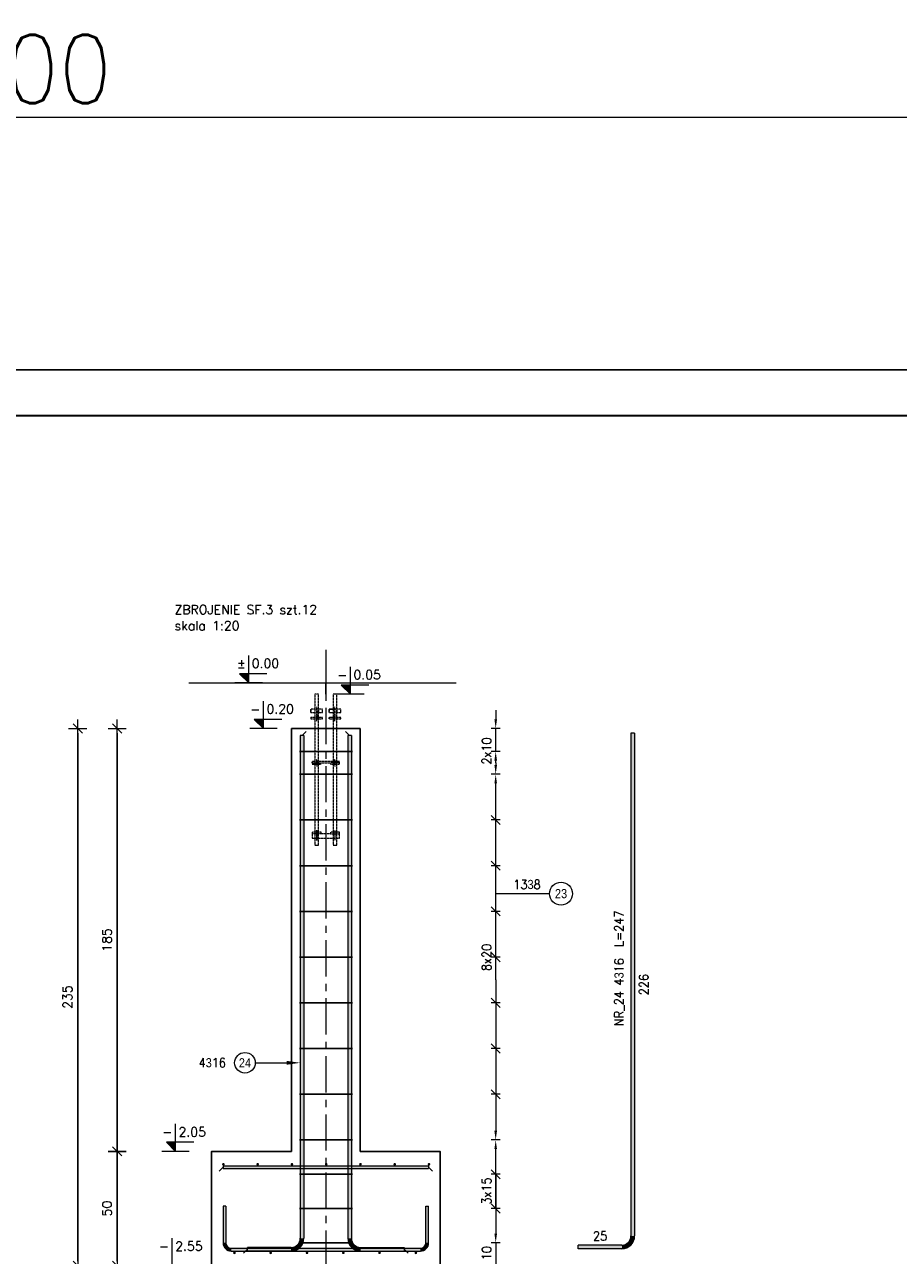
# Model space of a CAD drawing. Extents: x 270429 to 285164, y -113989 to -104075.
# Tile 13 of 14: x 277515 to 281340, y -109462 to -104078. Entities that reach past the tile are written whole.
import ezdxf
from ezdxf.enums import TextEntityAlignment as Align

# ---------------------------------------------------------------- set-up
doc = ezdxf.new("R2010")
doc.units = 0
doc.header["$LTSCALE"] = 5
doc.header["$MEASUREMENT"] = 0
for name, pattern in [('CENTER', [50.8, 31.75, -6.35, 6.35, -6.35]), ('Grid Line', [2.2225, 1.27, -0.3175, 0.3175, -0.3175]), ('HIDDEN', [0.375, 0.25, -0.125]), ('MITTE', [2, 1.25, -0.25, 0.25, -0.25])]:
    doc.linetypes.add(name, pattern=pattern)
doc.layers.add('_FORMATKA', color=8, linetype='Continuous', lineweight=15, plot=False)
for name, color, linetype, lineweight in [('_RAMKA', 7, 'Continuous', 35), ('AutoCAD_Structural_Detailing_deskowanie', 2, 'Continuous', 30), ('AutoCAD_Structural_Detailing_kształt pręta', 7, 'Continuous', 13), ('AutoCAD_Structural_Detailing_opis kształtu pręta', 7, 'Continuous', 13), ('AutoCAD_Structural_Detailing_opis rozkładu', 7, 'Continuous', 13), ('AutoCAD_Structural_Detailing_pręt wyrzucony', 7, 'Continuous', 13), ('AutoCAD_Structural_Detailing_pręty punktowe', 7, 'Continuous', 40), ('AutoCAD_Structural_Detailing_rozkład pręta', 7, 'Continuous', 40), ('AutoCAD_Structural_Detailing_symbole graficzne', 7, 'Continuous', 13), ('PS HATCH', 252, 'Continuous', 9), ('PS_DIM', 4, 'Continuous', 13), ('PS_HATCH', 251, 'Continuous', 9), ('PS_HIDDEN', 2, 'HIDDEN', 13), ('PS_Mid', 5, 'MITTE', 13), ('PS_SOLID', 7, 'Continuous', 20)]:
    doc.layers.add(name, color=color, linetype=linetype, lineweight=lineweight)
doc.styles.add('marta', font='simplex.shx', dxfattribs={"width": 0.8})
doc.styles.add('r-gil', font='GIL_____.TTF', dxfattribs={"width": 0.9})
doc.styles.add('r-simplex', font='simplex.shx', dxfattribs={"width": 0.9})
doc.styles.add('simplex', font='simplex.shx', dxfattribs={"width": 0.9})
doc.styles.add('styl2M', font='simplex.shx')
doc.styles.add('style1', font='simplex.shx')
doc.dimstyles.new('1_10_PRZ', dxfattribs={"dimtxt": 2, "dimasz": 1, "dimexe": 2, "dimexo": 5, "dimgap": 1, "dimtad": 1, "dimdec": 0, "dimlfac": 10, "dimtxsty": 'simplex', "dimblk": 'dimznak', "dimcen": 2, "dimse1": 1, "dimse2": 1, "dimclrt": 3, "dimadec": 1, "dimazin": 0, "dimtfac": 1, "dimtdec": 0, "dimtix": 1, "dimtmove": 2, "dimatfit": 3, "dimldrblk": 'dim-grot', "dimfxl": 1, "dimarcsym": 0})
doc.dimstyles.new('RBCT DIM 20_M', dxfattribs={"dimtxt": 40, "dimasz": 20, "dimexe": 20, "dimexo": 150, "dimgap": 25, "dimtad": 1, "dimdec": 1, "dimlfac": 0.1, "dimzin": 9, "dimdsep": 46, "dimtxsty": 'styl2M', "dimblk": 'dimznak', "dimcen": 40, "dimse1": 1, "dimse2": 1, "dimclrd": 8, "dimclre": 8, "dimclrt": 4, "dimadec": 0, "dimazin": 0, "dimtfac": 1, "dimtdec": 1, "dimtix": 1, "dimtmove": 2, "dimatfit": 3, "dimldrblk": 'dimznak', "dimfxl": 5, "dimfxlon": 1, "dimarcsym": 0})

# ---------------------------------------------------------------- blocks, each defined once
blk = doc.blocks.new('dimznak')
at = {"color": 0}
for points in [[(0, 2), (0, -2)], [(-2, 0), (2, 0)]]:
    blk.add_lwpolyline(points, dxfattribs=at)
at = {"color": 3}
blk.add_lwpolyline([(1, 1), (-1, -1)], dxfattribs=at)
blk = doc.blocks.new('*D39')
at = {"layer": 'Defpoints', "color": 0, "transparency": 16777216}
for p in [(277920.4, -109007.5), (278333.6, -109007.5), (278333.6, -109507.5)]:
    blk.add_point(p, dxfattribs=at)
at = {"layer": 'PS_DIM', "color": 8, "lineweight": -2, "transparency": 16777216}
blk.add_line((277920.4, -109487.5), (277920.4, -109027.5), dxfattribs=at)
at = {"layer": 'PS_DIM', "color": 8, "lineweight": -2, "transparency": 16777216, "xscale": 20, "yscale": 20, "zscale": 20}
for p, rotation in [((277920.4, -109007.5), 90), ((277920.4, -109507.5), 270)]:
    blk.add_blockref('dimznak', p, dxfattribs=dict(at, rotation=rotation))
at = {"layer": 'PS_DIM', "color": 4, "transparency": 16777216, "insert": (277875.4, -109257.5), "char_height": 40, "attachment_point": 5, "rotation": 90, "style": 'styl2M', "bg_fill": 3, "box_fill_scale": 1.25, "bg_fill_color": 256, "bg_fill_true_color": 13158600, "bg_fill_transparency": 0}
blk.add_mtext('50', dxfattribs=at)
blk = doc.blocks.new('*D40')
at = {"layer": 'Defpoints', "color": 0, "transparency": 16777216}
for p in [(277920.4, -107157.5), (278683.6, -107157.5), (278333.6, -109007.5)]:
    blk.add_point(p, dxfattribs=at)
at = {"layer": 'PS_DIM', "color": 8, "lineweight": -2, "transparency": 16777216}
blk.add_line((277920.4, -108987.5), (277920.4, -107177.5), dxfattribs=at)
at = {"layer": 'PS_DIM', "color": 8, "lineweight": -2, "transparency": 16777216, "xscale": 20, "yscale": 20, "zscale": 20}
for p, rotation in [((277920.4, -107157.5), 90), ((277920.4, -109007.5), 270)]:
    blk.add_blockref('dimznak', p, dxfattribs=dict(at, rotation=rotation))
at = {"layer": 'PS_DIM', "color": 4, "transparency": 16777216, "insert": (277875.4, -108082.5), "char_height": 40, "attachment_point": 5, "rotation": 90, "style": 'styl2M', "bg_fill": 3, "box_fill_scale": 1.25, "bg_fill_color": 256, "bg_fill_true_color": 13158600, "bg_fill_transparency": 0}
blk.add_mtext('185', dxfattribs=at)
blk = doc.blocks.new('*D43')
at = {"layer": 'Defpoints', "color": 0, "transparency": 16777216}
for p in [(277748, -107157.5), (278333.6, -107157.5), (278333.6, -109507.5)]:
    blk.add_point(p, dxfattribs=at)
at = {"layer": 'PS HATCH', "color": 8, "lineweight": -2, "transparency": 16777216}
blk.add_line((277748, -109487.5), (277748, -107177.5), dxfattribs=at)
at = {"layer": 'PS HATCH', "color": 8, "lineweight": -2, "transparency": 16777216, "xscale": 20, "yscale": 20, "zscale": 20}
for p, rotation in [((277748, -107157.5), 90), ((277748, -109507.5), 270)]:
    blk.add_blockref('dimznak', p, dxfattribs=dict(at, rotation=rotation))
at = {"layer": 'PS HATCH', "color": 4, "transparency": 16777216, "insert": (277703, -108332.5), "char_height": 40, "attachment_point": 5, "rotation": 90, "style": 'styl2M'}
blk.add_mtext('235', dxfattribs=at)
blk = doc.blocks.new('rtgfrtv')
at = {"layer": 'PS_HIDDEN', "color": 9, "linetype": 'HIDDEN', "extrusion": (0, 1, 0)}
for p, q in [((319029.4, -118624.2, 88.7), (319029, -118624.2, 88.7)), ((319029, -118624.2, 88.7), (319029, -118689.2, 88.7)), ((319030, -118624.2, 88.7), (319029.4, -118624.2, 88.7)), ((319030.9, -118624.2, 88.7), (319030, -118624.2, 88.7)), ((319032.1, -118624.2, 88.7), (319030.9, -118624.2, 88.7)), ((319033.5, -118624.2, 88.7), (319032.1, -118624.2, 88.7)), ((319035, -118624.2, 88.7), (319033.5, -118624.2, 88.7)), ((319036.6, -118624.2, 88.7), (319035, -118624.2, 88.7)), ((319038.2, -118624.2, 88.7), (319036.6, -118624.2, 88.7)), ((319039.8, -118624.2, 88.7), (319038.2, -118624.2, 88.7)), ((319041.2, -118624.2, 88.7), (319039.8, -118624.2, 88.7)), ((319042.5, -118624.2, 88.7), (319041.2, -118624.2, 88.7)), ((319043.6, -118624.2, 88.7), (319042.5, -118624.2, 88.7)), ((319044.4, -118624.2, 88.7), (319043.6, -118624.2, 88.7)), ((319044.8, -118624.2, 88.7), (319044.4, -118624.2, 88.7)), ((319045, -118624.2, 88.7), (319044.8, -118624.2, 88.7)), ((319045, -118689.2, 88.7), (319045, -118624.2, 88.7)), ((319109.4, -118624.2, 88.7), (319109, -118624.2, 88.7)), ((319109, -118624.2, 88.7), (319109, -118689.2, 88.7)), ((319110, -118624.2, 88.7), (319109.4, -118624.2, 88.7)), ((319110.9, -118624.2, 88.7), (319110, -118624.2, 88.7)), ((319112.1, -118624.2, 88.7), (319110.9, -118624.2, 88.7)), ((319113.5, -118624.2, 88.7), (319112.1, -118624.2, 88.7)), ((319115, -118624.2, 88.7), (319113.5, -118624.2, 88.7)), ((319116.6, -118624.2, 88.7), (319115, -118624.2, 88.7)), ((319118.2, -118624.2, 88.7), (319116.6, -118624.2, 88.7)), ((319119.8, -118624.2, 88.7), (319118.2, -118624.2, 88.7)), ((319121.2, -118624.2, 88.7), (319119.8, -118624.2, 88.7)), ((319122.5, -118624.2, 88.7), (319121.2, -118624.2, 88.7)), ((319123.6, -118624.2, 88.7), (319122.5, -118624.2, 88.7)), ((319124.4, -118624.2, 88.7), (319123.6, -118624.2, 88.7)), ((319124.8, -118624.2, 88.7), (319124.4, -118624.2, 88.7)), ((319125, -118624.2, 88.7), (319124.8, -118624.2, 88.7)), ((319125, -118689.2, 88.7), (319125, -118624.2, 88.7)), ((319012, -118704.2, 88.7), (319012, -118689.2, 88.7)), ((319012, -118724.2, 88.7), (319012, -118732.2, 88.7)), ((319062, -118689.2, 88.7), (319027, -118689.2, 88.7)), ((319028.6, -118689.2, 88.7), (319028.6, -118704.2, 88.7)), ((319028.6, -118724.2, 88.7), (319028.6, -118732.2, 88.7)), ((319029, -118689.2, 88.7), (319029, -118704.2, 88.7)), ((319029, -118704.2, 88.7), (319029, -118724.2, 88.7)), ((319029, -118724.2, 88.7), (319029, -118732.2, 88.7)), ((319045, -118704.2, 88.7), (319045, -118689.2, 88.7)), ((319045, -118724.2, 88.7), (319045, -118704.2, 88.7)), ((319045, -118732.2, 88.7), (319045, -118724.2, 88.7)), ((319046, -118704.2, 88.7), (319046, -118689.2, 88.7)), ((319046, -118732.2, 88.7), (319046, -118724.2, 88.7)), ((319062, -118704.2, 88.7), (319062, -118689.2, 88.7)), ((319092, -118704.2, 88.7), (319092, -118689.2, 88.7)), ((319092, -118689.2, 88.7), (319118.6, -118689.2, 88.7)), ((319127, -118689.2, 88.7), (319092, -118689.2, 88.7)), ((319092, -118689.2, 88.7), (319092, -118704.2, 88.7)), ((319092, -118689.2, 88.7), (319092, -118704.2, 88.7)), ((319108.6, -118689.2, 88.7), (319092, -118689.2, 88.7)), ((319092, -118732.2, 88.7), (319092, -118724.2, 88.7)), ((319108.6, -118689.2, 88.7), (319108.6, -118704.2, 88.7)), ((319108.6, -118724.2, 88.7), (319108.6, -118732.2, 88.7)), ((319109, -118689.2, 88.7), (319109, -118704.2, 88.7)), ((319109, -118704.2, 88.7), (319109, -118724.2, 88.7)), ((319109, -118724.2, 88.7), (319109, -118732.2, 88.7)), ((319123.9, -118689.2, 88.7), (319118.6, -118689.2, 88.7)), ((319126, -118689.2, 88.7), (319123.9, -118689.2, 88.7)), ((319125, -118704.2, 88.7), (319125, -118689.2, 88.7)), ((319125, -118724.2, 88.7), (319125, -118704.2, 88.7)), ((319125, -118732.2, 88.7), (319125, -118724.2, 88.7)), ((319126, -118704.2, 88.7), (319126, -118689.2, 88.7)), ((319126, -118689.2, 88.7), (319127, -118689.2, 88.7)), ((319126, -118732.2, 88.7), (319126, -118724.2, 88.7)), ((319017, -118924.2, 88.7), (319017, -118918.2, 88.7)), ((319028.5, -118924.2, 88.7), (319028.5, -118930.2, 88.7)), ((319029, -118918.2, 88.7), (319029, -118924.2, 88.7)), ((319029, -118918.2, 88.7), (319029, -118924.2, 88.7)), ((319029, -118924.2, 88.7), (319029, -118930.2, 88.7)), ((319045, -118924.2, 88.7), (319045, -118918.2, 88.7)), ((319045, -118930.2, 88.7), (319045, -118924.2, 88.7)), ((319045, -118930.2, 88.7), (319045, -118924.2, 88.7)), ((319045.5, -118924.2, 88.7), (319045.5, -118918.2, 88.7)), ((319108.5, -118924.2, 88.7), (319108.5, -118930.2, 88.7)), ((319109, -118918.2, 88.7), (319109, -118924.2, 88.7)), ((319109, -118918.2, 88.7), (319109, -118924.2, 88.7)), ((319109, -118924.2, 88.7), (319109, -118930.2, 88.7)), ((319125, -118924.2, 88.7), (319125, -118918.2, 88.7)), ((319125, -118930.2, 88.7), (319125, -118924.2, 88.7)), ((319125, -118930.2, 88.7), (319125, -118924.2, 88.7)), ((319125.5, -118924.2, 88.7), (319125.5, -118918.2, 88.7)), ((319028.5, -119228.2, 88.7), (319028.5, -119234.2, 88.7)), ((319028.5, -119234.2, 88.7), (319028.5, -119254.2, 88.7)), ((319029, -119228.2, 88.7), (319029, -119234.2, 88.7)), ((319029, -119228.2, 88.7), (319029, -119234.2, 88.7)), ((319029, -119234.2, 88.7), (319029, -119254.2, 88.7)), ((319029, -119234.2, 88.7), (319029, -119254.2, 88.7)), ((319045, -119234.2, 88.7), (319045, -119228.2, 88.7)), ((319045, -119234.2, 88.7), (319045, -119228.2, 88.7)), ((319045, -119254.2, 88.7), (319045, -119234.2, 88.7)), ((319045, -119254.2, 88.7), (319045, -119234.2, 88.7)), ((319045.5, -119234.2, 88.7), (319045.5, -119228.2, 88.7)), ((319045.5, -119254.2, 88.7), (319045.5, -119234.2, 88.7)), ((319108.5, -119228.2, 88.7), (319108.5, -119234.2, 88.7)), ((319108.5, -119234.2, 88.7), (319108.5, -119254.2, 88.7)), ((319109, -119228.2, 88.7), (319109, -119234.2, 88.7)), ((319109, -119234.2, 88.7), (319109, -119254.2, 88.7)), ((319125, -119234.2, 88.7), (319125, -119228.2, 88.7)), ((319125, -119234.2, 88.7), (319125, -119228.2, 88.7)), ((319125, -119254.2, 88.7), (319125, -119234.2, 88.7)), ((319125, -119254.2, 88.7), (319125, -119234.2, 88.7))]:
    blk.add_line(p, q, dxfattribs=at)
at = {"layer": 'PS_Mid', "color": 9, "linetype": 'HIDDEN', "extrusion": (0, 1, 0)}
for p, q in [((319037, -118714.2, 88.7), (319037, -118679.2, 88.7)), ((319037, -118714.2, 88.7), (319037, -118679.2, 88.7)), ((319037, -118694.2, 88.7), (319037, -118734.2, 88.7)), ((319037, -118694.2, 88.7), (319037, -118734.2, 88.7)), ((319037, -118742.2, 88.7), (319037, -118714.2, 88.7)), ((319037, -118742.2, 88.7), (319037, -118714.2, 88.7)), ((319117, -118714.2, 88.7), (319117, -118679.2, 88.7)), ((319117, -118714.2, 88.7), (319117, -118679.2, 88.7)), ((319117, -118694.2, 88.7), (319117, -118734.2, 88.7)), ((319117, -118694.2, 88.7), (319117, -118734.2, 88.7)), ((319117, -118742.2, 88.7), (319117, -118714.2, 88.7)), ((319117, -118742.2, 88.7), (319117, -118714.2, 88.7)), ((319037, -118934.2, 88.7), (319037, -118908.2, 88.7)), ((319037, -118934.2, 88.7), (319037, -118908.2, 88.7)), ((319037, -118914.2, 88.7), (319037, -118940.2, 88.7)), ((319037, -118914.2, 88.7), (319037, -118940.2, 88.7)), ((319117, -118934.2, 88.7), (319117, -118908.2, 88.7)), ((319117, -118934.2, 88.7), (319117, -118908.2, 88.7)), ((319117, -118914.2, 88.7), (319117, -118940.2, 88.7)), ((319117, -118914.2, 88.7), (319117, -118940.2, 88.7)), ((319037, -119218.2, 88.7), (319037, -119244.2, 88.7)), ((319037, -119244.2, 88.7), (319037, -119218.2, 88.7)), ((319037, -119224.2, 88.7), (319037, -119264.2, 88.7)), ((319037, -119264.2, 88.7), (319037, -119224.2, 88.7)), ((319117, -119218.2, 88.7), (319117, -119244.2, 88.7)), ((319117, -119218.2, 88.7), (319117, -119244.2, 88.7)), ((319117, -119224.2, 88.7), (319117, -119264.2, 88.7)), ((319117, -119224.2, 88.7), (319117, -119264.2, 88.7))]:
    blk.add_line(p, q, dxfattribs=at)
at = {"layer": 'PS_SOLID', "color": 9, "linetype": 'HIDDEN', "extrusion": (0, 1, 0)}
for p, q in [((319027, -118689.2, 88.7), (319012, -118689.2, 88.7)), ((319012, -118689.2, 88.7), (319012, -118704.2, 88.7)), ((319012, -118724.2, 88.7), (319012, -118732.2, 88.7)), ((319062, -118732.2, 88.7), (319062, -118724.2, 88.7)), ((319092, -118724.2, 88.7), (319092, -118732.2, 88.7)), ((319142, -118689.2, 88.7), (319127, -118689.2, 88.7)), ((319142, -118704.2, 88.7), (319142, -118689.2, 88.7)), ((319142, -118732.2, 88.7), (319142, -118724.2, 88.7)), ((319012, -118732.2, 88.7), (319062, -118732.2, 88.7)), ((319029, -118732.2, 88.7), (319029, -118918.2, 88.7)), ((319045, -118918.2, 88.7), (319045, -118732.2, 88.7)), ((319092, -118732.2, 88.7), (319142, -118732.2, 88.7)), ((319109, -118732.2, 88.7), (319109, -118918.2, 88.7)), ((319125, -118918.2, 88.7), (319125, -118732.2, 88.7)), ((319137, -118918.2, 88.7), (319017, -118918.2, 88.7)), ((319017, -118918.2, 88.7), (319017, -118924.2, 88.7)), ((319017, -118924.2, 88.7), (319017, -118930.2, 88.7)), ((319017, -118924.2, 88.7), (319057, -118924.2, 88.7)), ((319017, -118930.2, 88.7), (319057, -118930.2, 88.7)), ((319029, -118930.2, 88.7), (319029, -119228.2, 88.7)), ((319045, -119228.2, 88.7), (319045, -118930.2, 88.7)), ((319057, -118930.2, 88.7), (319057, -118924.2, 88.7)), ((319057, -118924.2, 88.7), (319097, -118924.2, 88.7)), ((319097, -118924.2, 88.7), (319097, -118930.2, 88.7)), ((319137, -118924.2, 88.7), (319097, -118924.2, 88.7)), ((319097, -118930.2, 88.7), (319137, -118930.2, 88.7)), ((319109, -118930.2, 88.7), (319109, -119228.2, 88.7)), ((319125, -119228.2, 88.7), (319125, -118930.2, 88.7)), ((319137, -118924.2, 88.7), (319137, -118918.2, 88.7)), ((319137, -118930.2, 88.7), (319137, -118924.2, 88.7)), ((319057, -119228.2, 88.7), (319017, -119228.2, 88.7)), ((319017, -119228.2, 88.7), (319017, -119234.2, 88.7)), ((319017, -119234.2, 88.7), (319017, -119254.2, 88.7)), ((319057, -119234.2, 88.7), (319017, -119234.2, 88.7)), ((319017, -119254.2, 88.7), (319137, -119254.2, 88.7)), ((319029, -119254.2, 88.7), (319029, -119284.2, 88.7)), ((319045, -119284.2, 88.7), (319045, -119254.2, 88.7)), ((319057, -119234.2, 88.7), (319057, -119228.2, 88.7)), ((319097, -119234.2, 88.7), (319057, -119234.2, 88.7)), ((319137, -119228.2, 88.7), (319097, -119228.2, 88.7)), ((319097, -119228.2, 88.7), (319097, -119234.2, 88.7)), ((319097, -119234.2, 88.7), (319137, -119234.2, 88.7)), ((319109, -119254.2, 88.7), (319109, -119284.2, 88.7)), ((319125, -119284.2, 88.7), (319125, -119254.2, 88.7)), ((319137, -119234.2, 88.7), (319137, -119228.2, 88.7)), ((319137, -119254.2, 88.7), (319137, -119234.2, 88.7)), ((319029, -119284.2, 88.7), (319029.4, -119284.2, 88.7)), ((319029.4, -119284.2, 88.7), (319030, -119284.2, 88.7)), ((319030, -119284.2, 88.7), (319030.9, -119284.2, 88.7)), ((319030.9, -119284.2, 88.7), (319032.1, -119284.2, 88.7)), ((319032.1, -119284.2, 88.7), (319033.5, -119284.2, 88.7)), ((319033.5, -119284.2, 88.7), (319035, -119284.2, 88.7)), ((319035, -119284.2, 88.7), (319036.6, -119284.2, 88.7)), ((319036.6, -119284.2, 88.7), (319038.2, -119284.2, 88.7)), ((319038.2, -119284.2, 88.7), (319039.8, -119284.2, 88.7)), ((319039.8, -119284.2, 88.7), (319041.2, -119284.2, 88.7)), ((319041.2, -119284.2, 88.7), (319042.5, -119284.2, 88.7)), ((319042.5, -119284.2, 88.7), (319043.6, -119284.2, 88.7)), ((319043.6, -119284.2, 88.7), (319044.4, -119284.2, 88.7)), ((319044.4, -119284.2, 88.7), (319044.8, -119284.2, 88.7)), ((319044.8, -119284.2, 88.7), (319045, -119284.2, 88.7)), ((319109, -119284.2, 88.7), (319109.4, -119284.2, 88.7)), ((319109.4, -119284.2, 88.7), (319110, -119284.2, 88.7)), ((319110, -119284.2, 88.7), (319110.9, -119284.2, 88.7)), ((319110.9, -119284.2, 88.7), (319112.1, -119284.2, 88.7)), ((319112.1, -119284.2, 88.7), (319113.5, -119284.2, 88.7)), ((319113.5, -119284.2, 88.7), (319115, -119284.2, 88.7)), ((319115, -119284.2, 88.7), (319116.6, -119284.2, 88.7)), ((319116.6, -119284.2, 88.7), (319118.2, -119284.2, 88.7)), ((319118.2, -119284.2, 88.7), (319119.8, -119284.2, 88.7)), ((319119.8, -119284.2, 88.7), (319121.2, -119284.2, 88.7)), ((319121.2, -119284.2, 88.7), (319122.5, -119284.2, 88.7)), ((319122.5, -119284.2, 88.7), (319123.6, -119284.2, 88.7)), ((319123.6, -119284.2, 88.7), (319124.4, -119284.2, 88.7)), ((319124.4, -119284.2, 88.7), (319124.8, -119284.2, 88.7)), ((319124.8, -119284.2, 88.7), (319125, -119284.2, 88.7))]:
    blk.add_line(p, q, dxfattribs=at)
at = {"layer": 'PS_SOLID', "color": 9, "linetype": 'HIDDEN'}
for p, q in [((319012, -118704.2, 88.7), (319062, -118704.2, 88.7)), ((319012, -118724.2, 88.7), (319062, -118724.2, 88.7)), ((319092, -118704.2, 88.7), (319142, -118704.2, 88.7)), ((319092, -118724.2, 88.7), (319142, -118724.2, 88.7))]:
    blk.add_line(p, q, dxfattribs=at)
blk = doc.blocks.new('*D25')
at = {"color": 252, "lineweight": -2, "transparency": 16777216}
blk.add_line((-697, 475.33), (-3, 475.33), dxfattribs=at)
at = {"layer": 'Defpoints', "color": 0, "transparency": 16777216}
for p in [(0, 475.33), (-700, 420), (0, 420)]:
    blk.add_point(p, dxfattribs=at)
at = {"color": 252, "lineweight": -2, "transparency": 16777216, "xscale": 3, "yscale": 3, "zscale": 3, "rotation": 180}
blk.add_blockref('dimznak', (-700, 475.33), dxfattribs=at)
at = {"color": 252, "lineweight": -2, "transparency": 16777216, "xscale": 3, "yscale": 3, "zscale": 3}
blk.add_blockref('dimznak', (0, 475.33), dxfattribs=at)
at = {"color": 252, "transparency": 16777216, "insert": (-350, 485.83), "char_height": 15, "attachment_point": 5, "style": 'simplex'}
blk.add_mtext('700', dxfattribs=at)
blk = doc.blocks.new('dim-grot')
blk.add_hatch(color=256).paths.add_polyline_path([(0, 0), (-2, 0.5), (-2, -0.5)])
blk.add_lwpolyline([(0, 0), (-2, 0.5), (-2, -0.5), (0, 0)])
blk = doc.blocks.new('*U19')
at = {"layer": '_FORMATKA', "lineweight": -3}
blk.add_lwpolyline([(-700, 0), (0, 0), (0, 420), (-700, 420)], close=True, dxfattribs=at)
at = {"layer": '_RAMKA', "lineweight": -3, "const_width": 0.5}
blk.add_lwpolyline([(-670, 10), (-10, 10), (-10, 410), (-670, 410)], close=True, dxfattribs=at)
dim = blk.add_linear_dim(base=(0, 475.33), p1=(-700, 420), p2=(0, 420), dimstyle='1_10_PRZ', override={"dimscale": 3, "dimtxt": 5, "dimlfac": 1, "dimclrd": 252, "dimclrt": 252})
dim.commit()
dim.dimension.update_dxf_attribs({"geometry": '*D25', "text_midpoint": (-350, 485.83)})

msp = doc.modelspace()

# ---------------------------------------------------------------- hatches: boundary and pattern name
at = {"layer": 'AutoCAD_Structural_Detailing_kształt pręta'}
for points in [[(278721.64, -107187.53), (278737.64, -107187.53), (278737.64, -109387.53), (278721.64, -109387.53)], [(278929.64, -107187.53), (278945.64, -107187.53), (278945.64, -109387.53), (278929.64, -109387.53)], [(278383.64, -109247.44), (278395.64, -109247.44), (278395.64, -109407.44), (278383.64, -109407.44)], [(279283.64, -109407.44), (279271.64, -109407.44), (279271.64, -109247.44), (279283.64, -109247.44)], [(278419.64, -109443.44), (278419.64, -109431.44), (279247.64, -109431.44), (279247.64, -109443.44)], [(278681.64, -109427.53), (278681.64, -109443.53), (278491.08, -109443.53), (278491.08, -109427.53)], [(278985.64, -109443.53), (278985.64, -109427.53), (279176.19, -109427.53), (279176.19, -109443.53)]]:
    msp.add_hatch(color=161, dxfattribs=at).paths.add_polyline_path(points, flags=0)
h = msp.add_hatch(color=161, dxfattribs=at)
edge = h.paths.add_edge_path(flags=0)
edge.add_line((278383.64, -109407.44), (278395.64, -109407.44))
edge.add_arc((278419.64, -109407.44), 24, 180, 270)
edge.add_line((278419.64, -109431.44), (278419.64, -109443.44))
edge.add_arc((278419.64, -109407.44), 36, 540, 630, ccw=False)
h = msp.add_hatch(color=161, dxfattribs=at)
edge = h.paths.add_edge_path(flags=0)
edge.add_line((278681.64, -109443.53), (278681.64, -109427.53))
edge.add_arc((278681.64, -109387.53), 40, -90, 0)
edge.add_line((278721.64, -109387.53), (278737.64, -109387.53))
edge.add_arc((278681.64, -109387.53), 56, 270, 360, ccw=False)
h = msp.add_hatch(color=161, dxfattribs=at)
edge = h.paths.add_edge_path(flags=0)
edge.add_line((278929.64, -109387.53), (278945.64, -109387.53))
edge.add_arc((278985.64, -109387.53), 40, -180, -90)
edge.add_line((278985.64, -109427.53), (278985.64, -109443.53))
edge.add_arc((278985.64, -109387.53), 56, 180, 270, ccw=False)
h = msp.add_hatch(color=161, dxfattribs=at)
edge = h.paths.add_edge_path(flags=0)
edge.add_line((279247.64, -109443.44), (279247.64, -109431.44))
edge.add_arc((279247.64, -109407.44), 24, -90, 0)
edge.add_line((279271.64, -109407.44), (279283.64, -109407.44))
edge.add_arc((279247.64, -109407.44), 36, 270, 360, ccw=False)
at = {"layer": 'AutoCAD_Structural_Detailing_opis rozkładu'}
for points in [[(279577.05, -107157.53), (279582.75, -107117.53), (279571.35, -107117.53)], [(279577.05, -107257.53), (279571.35, -107297.53), (279582.75, -107297.53)], [(279577.05, -107357.53), (279582.75, -107317.53), (279571.35, -107317.53)], [(279577.05, -107357.53), (279571.35, -107397.53), (279582.75, -107397.53)], [(279577.05, -108957.53), (279582.75, -108917.53), (279571.35, -108917.53)], [(279577.05, -108957.53), (279571.35, -108997.53), (279582.75, -108997.53)], [(279577.05, -109407.53), (279582.75, -109367.53), (279571.35, -109367.53)]]:
    msp.add_hatch(color=8, dxfattribs=at).paths.add_polyline_path(points, flags=0)
at = {"layer": 'AutoCAD_Structural_Detailing_pręt wyrzucony'}
for points in [[(280169.16, -107177.53), (280185.16, -107177.53), (280185.16, -109377.53), (280169.16, -109377.53)], [(280129.16, -109417.53), (280129.16, -109433.53), (279938.6, -109433.53), (279938.6, -109417.53)]]:
    msp.add_hatch(color=6, dxfattribs=at).paths.add_polyline_path(points, flags=0)
h = msp.add_hatch(color=6, dxfattribs=at)
edge = h.paths.add_edge_path(flags=0)
edge.add_line((280129.16, -109433.53), (280129.16, -109417.53))
edge.add_arc((280129.16, -109377.53), 40, -90, 0)
edge.add_line((280169.16, -109377.53), (280185.16, -109377.53))
edge.add_arc((280129.16, -109377.53), 56, 270, 360, ccw=False)
at = {"layer": 'AutoCAD_Structural_Detailing_pręty punktowe'}
h = msp.add_hatch(color=1, dxfattribs=at)
edge = h.paths.add_edge_path(flags=0)
edge.add_arc((278835.23, -109063.7), 6, 0, 360)
h = msp.add_hatch(color=1, dxfattribs=at)
edge = h.paths.add_edge_path(flags=0)
edge.add_arc((278985.23, -109063.7), 6, 0, 360)
h = msp.add_hatch(color=1, dxfattribs=at)
edge = h.paths.add_edge_path(flags=0)
edge.add_arc((279135.23, -109063.7), 6, 0, 360)
h = msp.add_hatch(color=1, dxfattribs=at)
edge = h.paths.add_edge_path(flags=0)
edge.add_arc((279285.23, -109063.7), 6, 0, 360)
h = msp.add_hatch(color=1, dxfattribs=at)
edge = h.paths.add_edge_path(flags=0)
edge.add_arc((278433.54, -109451.4), 6, 0, 360)
h = msp.add_hatch(color=1, dxfattribs=at)
edge = h.paths.add_edge_path(flags=0)
edge.add_arc((278592.37, -109451.38), 6, 0, 360)
h = msp.add_hatch(color=1, dxfattribs=at)
edge = h.paths.add_edge_path(flags=0)
edge.add_arc((278751.19, -109451.35), 6, 0, 360)
h = msp.add_hatch(color=1, dxfattribs=at)
edge = h.paths.add_edge_path(flags=0)
edge.add_arc((278910.01, -109451.32), 6, 0, 360)
h = msp.add_hatch(color=1, dxfattribs=at)
edge = h.paths.add_edge_path(flags=0)
edge.add_arc((279068.84, -109451.29), 6, 0, 360)
h = msp.add_hatch(color=1, dxfattribs=at)
edge = h.paths.add_edge_path(flags=0)
edge.add_arc((279227.66, -109451.26), 6, 0, 360)
at = {"layer": 'AutoCAD_Structural_Detailing_symbole graficzne'}
for points in [[(278456, -106917.53), (278496, -106957.53), (278496, -106917.53)], [(278901.21, -106967.53), (278941.21, -107007.53), (278941.21, -106967.53)]]:
    msp.add_hatch(color=1, dxfattribs=at).paths.add_polyline_path(points, flags=0)

# ---------------------------------------------------------------- linework, layer by layer
msp.add_line((278833.64, -107007.53), (278833.64, -106957.53))
at = {"layer": 'AutoCAD_Structural_Detailing_deskowanie'}
for p, q in [((278683.64, -109007.53), (278683.64, -107157.53)), ((278683.64, -107157.53), (278983.64, -107157.53)), ((278983.64, -107157.53), (278983.64, -109007.53))]:
    msp.add_line(p, q, dxfattribs=at)
msp.add_lwpolyline([(278683.64, -109007.53), (278333.64, -109007.53), (278333.64, -109507.53), (279333.64, -109507.53), (279333.64, -109007.53), (278983.64, -109007.53)], dxfattribs=at)
at = {"layer": 'AutoCAD_Structural_Detailing_kształt pręta', "color": 161}
for p, q in [((278721.64, -107187.53), (278721.64, -109387.53)), ((278737.64, -107187.53), (278721.64, -107187.53)), ((278737.64, -107187.53), (278737.64, -109387.53)), ((278929.64, -107187.53), (278929.64, -109387.53)), ((278945.64, -107187.53), (278929.64, -107187.53)), ((278945.64, -107187.53), (278945.64, -109387.53)), ((278383.64, -109082.53), (279283.64, -109082.53)), ((279283.64, -109070.53), (279283.64, -109082.53)), ((278383.64, -109247.44), (278383.64, -109407.44)), ((278395.64, -109247.44), (278383.64, -109247.44)), ((278395.64, -109247.44), (278395.64, -109407.44)), ((279271.64, -109407.44), (279271.64, -109247.44)), ((279271.64, -109247.44), (279283.64, -109247.44)), ((279283.64, -109407.44), (279283.64, -109247.44)), ((278419.64, -109431.44), (279247.64, -109431.44)), ((278419.64, -109443.44), (279247.64, -109443.44)), ((278681.64, -109427.53), (278491.08, -109427.53)), ((278491.08, -109443.53), (278491.08, -109427.53)), ((278681.64, -109443.53), (278491.08, -109443.53)), ((278985.64, -109427.53), (279176.19, -109427.53)), ((278985.64, -109443.53), (279176.19, -109443.53)), ((279176.19, -109427.53), (279176.19, -109443.53))]:
    msp.add_line(p, q, dxfattribs=at)
at = {"layer": 'AutoCAD_Structural_Detailing_kształt pręta', "color": 1, "lineweight": 0}
for p, q in [((278729.64, -107187.53), (278747.14, -107170.03)), ((278937.64, -107187.53), (278920.14, -107170.03)), ((278383.64, -109076.53), (278366.14, -109094.03)), ((279283.64, -109076.53), (279301.14, -109094.03)), ((278491.08, -109435.53), (278473.58, -109453.03)), ((279176.19, -109435.53), (279193.69, -109453.03))]:
    msp.add_line(p, q, dxfattribs=at)
at = {"layer": 'AutoCAD_Structural_Detailing_kształt pręta', "color": 161}
for centre, radius, start, end in [((278419.64, -109407.44), 36, 180, 270), ((278419.64, -109407.44), 24, 180, 270), ((278681.64, -109387.53), 40, 270, 360), ((278681.64, -109387.53), 56, 270, 360), ((278985.64, -109387.53), 56, 180, 270), ((278985.64, -109387.53), 40, 180, 270), ((279247.64, -109407.44), 24, 270, 0), ((279247.64, -109407.44), 36, 270, 360)]:
    msp.add_arc(centre, radius, start, end, dxfattribs=at)
at = {"layer": 'AutoCAD_Structural_Detailing_opis rozkładu', "color": 8}
for p, q in [((279577.05, -107077.53), (279577.05, -107117.53)), ((279597.05, -107157.53), (279557.05, -107157.53)), ((279577.05, -107257.53), (279577.05, -107157.53)), ((279597.05, -107257.53), (279557.05, -107257.53)), ((279577.05, -107307.53), (279577.05, -107297.53)), ((279577.05, -107307.53), (279577.05, -107317.53)), ((279597.05, -107357.53), (279557.05, -107357.53)), ((279597.05, -107357.53), (279557.05, -107357.53)), ((279577.05, -107557.53), (279577.05, -107397.53)), ((279597.05, -107557.53), (279557.05, -107557.53)), ((279577.05, -107757.53), (279577.05, -107557.53)), ((279597.05, -107757.53), (279557.05, -107757.53)), ((279577.05, -107957.53), (279577.05, -107757.53)), ((279812.99, -107880.06), (279577.05, -107880.06)), ((279597.05, -107957.53), (279557.05, -107957.53)), ((279577.05, -108157.53), (279577.05, -107957.53)), ((279597.05, -108157.53), (279557.05, -108157.53)), ((279577.05, -108257.53), (279577.05, -108157.53)), ((279577.05, -108257.53), (279577.05, -108357.53)), ((279597.05, -108357.53), (279557.05, -108357.53)), ((279577.05, -108357.53), (279577.05, -108557.53)), ((279597.05, -108557.53), (279557.05, -108557.53)), ((279577.05, -108557.53), (279577.05, -108757.53)), ((279597.05, -108757.53), (279557.05, -108757.53)), ((279577.05, -108757.53), (279577.05, -108917.53)), ((279597.05, -108957.53), (279557.05, -108957.53)), ((279597.05, -108957.53), (279557.05, -108957.53)), ((279577.05, -109107.53), (279577.05, -108997.53)), ((279597.05, -109107.53), (279557.05, -109107.53)), ((279577.05, -109257.53), (279577.05, -109107.53)), ((279577.05, -109107.53), (279577.05, -109257.53)), ((279597.05, -109257.53), (279557.05, -109257.53)), ((279577.05, -109257.53), (279577.05, -109367.53)), ((279597.05, -109407.53), (279557.05, -109407.53)), ((279577.05, -109407.53), (279577.05, -109507.53))]:
    msp.add_line(p, q, dxfattribs=at)
at = {"layer": 'AutoCAD_Structural_Detailing_opis rozkładu', "color": 8, "lineweight": -2}
for p, q in [((279597.05, -107577.53), (279557.05, -107537.53)), ((279597.05, -107777.53), (279557.05, -107737.53)), ((279597.05, -107977.53), (279557.05, -107937.53)), ((279597.05, -108177.53), (279557.05, -108137.53)), ((279557.05, -108337.53), (279597.05, -108377.53)), ((279557.05, -108537.53), (279597.05, -108577.53)), ((279557.05, -108737.53), (279597.05, -108777.53)), ((279597.05, -109127.53), (279557.05, -109087.53)), ((279557.05, -109237.53), (279597.05, -109277.53))]:
    msp.add_line(p, q, dxfattribs=at)
at = {"layer": 'AutoCAD_Structural_Detailing_opis rozkładu', "color": 8, "lineweight": 18}
msp.add_circle((279862.99, -107880.06), 50, dxfattribs=at)
at = {"layer": 'AutoCAD_Structural_Detailing_pręt wyrzucony', "color": 6}
for p, q in [((280169.16, -107177.53), (280169.16, -109377.53)), ((280185.16, -107177.53), (280169.16, -107177.53)), ((280185.16, -107177.53), (280185.16, -109377.53)), ((280129.16, -109417.53), (279938.6, -109417.53)), ((279938.6, -109433.53), (279938.6, -109417.53)), ((280129.16, -109433.53), (279938.6, -109433.53))]:
    msp.add_line(p, q, dxfattribs=at)
for radius in [40, 56]:
    msp.add_arc((280129.16, -109377.53), radius, 270, 360, dxfattribs=at)
at = {"layer": 'AutoCAD_Structural_Detailing_rozkład pręta', "color": 31, "linetype": 'ByBlock', "lineweight": 25}
for p, q in [((278737.64, -107257.53), (278717.64, -107257.53)), ((278737.64, -107257.53), (278717.64, -107257.53)), ((278929.64, -107257.53), (278737.64, -107257.53)), ((278737.64, -107257.53), (278929.64, -107257.53)), ((278915.49, -107257.53), (278880.14, -107257.53)), ((278908.42, -107257.53), (278943.78, -107257.53)), ((278949.64, -107257.53), (278915.49, -107257.53)), ((278949.64, -107257.53), (278929.64, -107257.53)), ((278949.64, -107257.53), (278929.64, -107257.53)), ((278737.64, -107357.53), (278717.64, -107357.53)), ((278737.64, -107357.53), (278717.64, -107357.53)), ((278929.64, -107357.53), (278737.64, -107357.53)), ((278737.64, -107357.53), (278929.64, -107357.53)), ((278915.49, -107357.53), (278880.14, -107357.53)), ((278908.42, -107357.53), (278943.78, -107357.53)), ((278949.64, -107357.53), (278915.49, -107357.53)), ((278949.64, -107357.53), (278929.64, -107357.53)), ((278949.64, -107357.53), (278929.64, -107357.53)), ((278737.64, -107557.53), (278717.64, -107557.53)), ((278737.64, -107557.53), (278717.64, -107557.53)), ((278929.64, -107557.53), (278737.64, -107557.53)), ((278737.64, -107557.53), (278929.64, -107557.53)), ((278915.49, -107557.53), (278880.14, -107557.53)), ((278908.42, -107557.53), (278943.78, -107557.53)), ((278949.64, -107557.53), (278915.49, -107557.53)), ((278949.64, -107557.53), (278929.64, -107557.53)), ((278949.64, -107557.53), (278929.64, -107557.53)), ((278737.64, -107757.53), (278717.64, -107757.53)), ((278737.64, -107757.53), (278717.64, -107757.53)), ((278929.64, -107757.53), (278737.64, -107757.53)), ((278737.64, -107757.53), (278929.64, -107757.53)), ((278915.49, -107757.53), (278880.14, -107757.53)), ((278908.42, -107757.53), (278943.78, -107757.53)), ((278949.64, -107757.53), (278915.49, -107757.53)), ((278949.64, -107757.53), (278929.64, -107757.53)), ((278949.64, -107757.53), (278929.64, -107757.53)), ((278737.64, -107957.53), (278717.64, -107957.53)), ((278737.64, -107957.53), (278717.64, -107957.53)), ((278929.64, -107957.53), (278737.64, -107957.53)), ((278737.64, -107957.53), (278929.64, -107957.53)), ((278915.49, -107957.53), (278880.14, -107957.53)), ((278908.42, -107957.53), (278943.78, -107957.53)), ((278949.64, -107957.53), (278915.49, -107957.53)), ((278949.64, -107957.53), (278929.64, -107957.53)), ((278949.64, -107957.53), (278929.64, -107957.53)), ((278737.64, -108157.53), (278717.64, -108157.53)), ((278737.64, -108157.53), (278717.64, -108157.53)), ((278929.64, -108157.53), (278737.64, -108157.53)), ((278737.64, -108157.53), (278929.64, -108157.53)), ((278915.49, -108157.53), (278880.14, -108157.53)), ((278908.42, -108157.53), (278943.78, -108157.53)), ((278949.64, -108157.53), (278915.49, -108157.53)), ((278949.64, -108157.53), (278929.64, -108157.53)), ((278949.64, -108157.53), (278929.64, -108157.53)), ((278737.64, -108357.53), (278717.64, -108357.53)), ((278737.64, -108357.53), (278717.64, -108357.53)), ((278929.64, -108357.53), (278737.64, -108357.53)), ((278737.64, -108357.53), (278929.64, -108357.53)), ((278915.49, -108357.53), (278880.14, -108357.53)), ((278908.42, -108357.53), (278943.78, -108357.53)), ((278949.64, -108357.53), (278915.49, -108357.53)), ((278949.64, -108357.53), (278929.64, -108357.53)), ((278949.64, -108357.53), (278929.64, -108357.53)), ((278737.64, -108557.53), (278717.64, -108557.53)), ((278737.64, -108557.53), (278717.64, -108557.53)), ((278929.64, -108557.53), (278737.64, -108557.53)), ((278737.64, -108557.53), (278929.64, -108557.53)), ((278915.49, -108557.53), (278880.14, -108557.53)), ((278908.42, -108557.53), (278943.78, -108557.53)), ((278949.64, -108557.53), (278915.49, -108557.53)), ((278949.64, -108557.53), (278929.64, -108557.53)), ((278949.64, -108557.53), (278929.64, -108557.53)), ((278737.64, -108757.53), (278717.64, -108757.53)), ((278737.64, -108757.53), (278717.64, -108757.53)), ((278929.64, -108757.53), (278737.64, -108757.53)), ((278737.64, -108757.53), (278929.64, -108757.53)), ((278915.49, -108757.53), (278880.14, -108757.53)), ((278908.42, -108757.53), (278943.78, -108757.53)), ((278949.64, -108757.53), (278915.49, -108757.53)), ((278949.64, -108757.53), (278929.64, -108757.53)), ((278949.64, -108757.53), (278929.64, -108757.53)), ((278737.64, -108957.53), (278717.64, -108957.53)), ((278737.64, -108957.53), (278717.64, -108957.53)), ((278929.64, -108957.53), (278737.64, -108957.53)), ((278737.64, -108957.53), (278929.64, -108957.53)), ((278915.49, -108957.53), (278880.14, -108957.53)), ((278908.42, -108957.53), (278943.78, -108957.53)), ((278949.64, -108957.53), (278915.49, -108957.53)), ((278949.64, -108957.53), (278929.64, -108957.53)), ((278949.64, -108957.53), (278929.64, -108957.53)), ((278737.64, -109107.53), (278717.64, -109107.53)), ((278737.64, -109107.53), (278717.64, -109107.53)), ((278929.64, -109107.53), (278737.64, -109107.53)), ((278737.64, -109107.53), (278929.64, -109107.53)), ((278915.49, -109107.53), (278880.14, -109107.53)), ((278908.42, -109107.53), (278943.78, -109107.53)), ((278949.64, -109107.53), (278915.49, -109107.53)), ((278949.64, -109107.53), (278929.64, -109107.53)), ((278949.64, -109107.53), (278929.64, -109107.53)), ((278737.64, -109257.53), (278717.64, -109257.53)), ((278737.64, -109257.53), (278717.64, -109257.53)), ((278929.64, -109257.53), (278737.64, -109257.53)), ((278737.64, -109257.53), (278929.64, -109257.53)), ((278915.49, -109257.53), (278880.14, -109257.53)), ((278908.42, -109257.53), (278943.78, -109257.53)), ((278949.64, -109257.53), (278915.49, -109257.53)), ((278949.64, -109257.53), (278929.64, -109257.53)), ((278949.64, -109257.53), (278929.64, -109257.53)), ((278737.64, -109407.53), (278717.64, -109407.53)), ((278737.64, -109407.53), (278717.64, -109407.53)), ((278929.64, -109407.53), (278737.64, -109407.53)), ((278737.64, -109407.53), (278929.64, -109407.53)), ((278915.49, -109407.53), (278880.14, -109407.53)), ((278908.42, -109407.53), (278943.78, -109407.53)), ((278949.64, -109407.53), (278915.49, -109407.53)), ((278949.64, -109407.53), (278929.64, -109407.53)), ((278949.64, -109407.53), (278929.64, -109407.53))]:
    msp.add_line(p, q, dxfattribs=at)
at = {"layer": 'AutoCAD_Structural_Detailing_symbole graficzne', "color": 5, "linetype": 'CENTER'}
msp.add_line((278833.64, -106813.59), (278833.64, -112311.14), dxfattribs=at)
at = {"layer": 'AutoCAD_Structural_Detailing_symbole graficzne', "color": 1}
for p, q in [((278496, -106957.53), (278496, -106837.53)), ((278576, -106917.53), (278456, -106917.53)), ((278456, -106917.53), (278496, -106957.53)), ((278941.21, -107007.53), (278941.21, -106887.53)), ((278556, -106957.53), (278436, -106957.53)), ((279021.21, -106967.53), (278901.21, -106967.53)), ((278901.21, -106967.53), (278941.21, -107007.53)), ((279001.21, -107007.53), (278881.21, -107007.53))]:
    msp.add_line(p, q, dxfattribs=at)
at = {"layer": 'PS HATCH'}
msp.add_line((278234.66, -106957.53), (279403.33, -106957.53), dxfattribs=at)
at = {"layer": 'PS_HATCH', "linetype": 'Grid Line'}
for p in [(278688.64, -107157.53), (278838.64, -107157.53)]:
    msp.add_line(p, (278838.64, -107157.53), dxfattribs=at)

# ---------------------------------------------------------------- block references
msp.add_blockref('rtgfrtv', (-40243.39, 11616.62, -88.71))

# ---------------------------------------------------------------- texts
at = {"layer": 'AutoCAD_Structural_Detailing_opis rozkładu', "color": 3, "char_height": 40, "attachment_point": 7, "rotation": 90, "style": 'r-simplex'}
for s, insert in [('2x10', (279557.05, -107314.96)), ('8x20', (279557.05, -108218.39)), ('3x15', (279557.05, -109239.96)), ('10', (279557.05, -109483.25))]:
    msp.add_mtext(s, dxfattribs=dict(at, insert=insert))
at = {"layer": 'AutoCAD_Structural_Detailing_opis rozkładu', "color": 3, "char_height": 40, "attachment_point": 5}
for s, insert, style in [('13\\Fdiam;3\\Fsimplex.shx;8 ', (279714.14, -107840.06), 'r-simplex'), ('23', (279862.99, -107880.06), 'r-gil')]:
    msp.add_mtext(s, dxfattribs=dict(at, insert=insert, style=style))
at = {"layer": 'AutoCAD_Structural_Detailing_pręt wyrzucony', "color": 3, "char_height": 40, "attachment_point": 5, "rotation": 90, "style": 'r-simplex'}
for s, insert in [('NR_24 4\\Fdiam;3\\Fsimplex.shx;16  L=247', (280118.57, -108206.56)), ('226', (280225.16, -108277.53))]:
    msp.add_mtext(s, dxfattribs=dict(at, insert=insert))
at = {"layer": 'AutoCAD_Structural_Detailing_pręt wyrzucony', "color": 3, "insert": (280033.88, -109377.53), "char_height": 40, "attachment_point": 5, "style": 'r-simplex'}
msp.add_mtext('25', dxfattribs=at)
at = {"layer": 'AutoCAD_Structural_Detailing_symbole graficzne', "color": 2}
for s, style, p in [('ZBROJENIE SF.3 szt.12', 'style1', (278171.26, -106669.16)), ('skala 1:20', 'style1', (278171.26, -106739.88)), ('0.00 ', 'marta', (278509.33, -106904.2)), ('0.05 ', 'marta', (278954.54, -106954.2))]:
    msp.add_text(s, height=40, dxfattribs=dict(at, style=style)).set_placement(p, align=Align.BOTTOM_LEFT)
at = {"layer": 'AutoCAD_Structural_Detailing_symbole graficzne', "color": 2, "style": 'marta'}
for s, p in [('±', (278482.67, -106904.2)), ('-', (278927.88, -106954.2)), ('-', (278547.27, -107104.2))]:
    msp.add_text(s, height=40, dxfattribs=at).set_placement(p, align=Align.BOTTOM_RIGHT)

# ---------------------------------------------------------------- next in the draw order: dimensions: what is measured, and where the dimension line sits
at = {"layer": 'PS_DIM'}
dim = msp.add_linear_dim(base=(277920.37, -109007.53), p1=(278333.64, -109507.53), p2=(278333.64, -109007.53), angle=90, dimstyle='RBCT DIM 20_M', override={"dimtfill": 1}, dxfattribs=at)
dim.commit()
dim.dimension.update_dxf_attribs({"geometry": '*D39', "text_midpoint": (277875.37, -109257.53)})

# ---------------------------------------------------------------- next in the draw order: linework, layer by layer
at = {"layer": 'AutoCAD_Structural_Detailing_symbole graficzne', "color": 1}
msp.add_line((278160.9, -109507.53), (278160.9, -109387.53), dxfattribs=at)

# ---------------------------------------------------------------- next in the draw order: texts
at = {"layer": 'AutoCAD_Structural_Detailing_symbole graficzne', "color": 2, "style": 'marta'}
msp.add_text('2.55 ', height=40, dxfattribs=at).set_placement((278174.23, -109454.2), align=Align.BOTTOM_LEFT)
msp.add_text('-', height=40, dxfattribs=at).set_placement((278147.57, -109454.2), align=Align.BOTTOM_RIGHT)

# ---------------------------------------------------------------- next in the draw order: dimensions: what is measured, and where the dimension line sits
at = {"layer": 'PS_DIM'}
dim = msp.add_linear_dim(base=(277920.37, -107157.53), p1=(278333.64, -109007.53), p2=(278683.64, -107157.53), angle=90, dimstyle='RBCT DIM 20_M', override={"dimtfill": 1}, dxfattribs=at)
dim.commit()
dim.dimension.update_dxf_attribs({"geometry": '*D40', "text_midpoint": (277875.37, -108082.53)})

# ---------------------------------------------------------------- next in the draw order: hatches: boundary and pattern name
at = {"layer": 'AutoCAD_Structural_Detailing_kształt pręta'}
msp.add_hatch(color=161, dxfattribs=at).paths.add_polyline_path([(278383.64, -109082.53), (278383.64, -109070.53), (279283.64, -109070.53), (279283.64, -109082.53)], flags=0)
at = {"layer": 'AutoCAD_Structural_Detailing_opis kształtu pręta'}
msp.add_hatch(color=8, dxfattribs=at).paths.add_polyline_path([(278721.64, -108619.94), (278661.64, -108611.39), (278661.64, -108628.49)], flags=0)
at = {"layer": 'AutoCAD_Structural_Detailing_pręty punktowe'}
h = msp.add_hatch(color=1, dxfattribs=at)
edge = h.paths.add_edge_path(flags=0)
edge.add_arc((278385.23, -109063.7), 6, 0, 360)
h = msp.add_hatch(color=1, dxfattribs=at)
edge = h.paths.add_edge_path(flags=0)
edge.add_arc((278535.23, -109063.7), 6, 0, 360)
h = msp.add_hatch(color=1, dxfattribs=at)
edge = h.paths.add_edge_path(flags=0)
edge.add_arc((278685.23, -109063.7), 6, 0, 360)
at = {"layer": 'AutoCAD_Structural_Detailing_symbole graficzne'}
for points in [[(278520.61, -107117.53), (278560.61, -107157.53), (278560.61, -107117.53)], [(278135.49, -108967.53), (278175.49, -109007.53), (278175.49, -108967.53)]]:
    msp.add_hatch(color=1, dxfattribs=at).paths.add_polyline_path(points, flags=0)

# ---------------------------------------------------------------- next in the draw order: linework, layer by layer
at = {"layer": 'AutoCAD_Structural_Detailing_kształt pręta', "color": 161}
for q in [(279283.64, -109070.53), (278383.64, -109082.53)]:
    msp.add_line((278383.64, -109070.53), q, dxfattribs=at)
at = {"layer": 'AutoCAD_Structural_Detailing_opis kształtu pręta', "color": 8}
msp.add_line((278524.52, -108619.94), (278661.64, -108619.94), dxfattribs=at)
at = {"layer": 'AutoCAD_Structural_Detailing_opis kształtu pręta', "color": 8, "lineweight": 18}
msp.add_circle((278479.52, -108619.94), 45, dxfattribs=at)
at = {"layer": 'AutoCAD_Structural_Detailing_symbole graficzne', "color": 1}
for p, q in [((278560.61, -107157.53), (278560.61, -107037.53)), ((278640.61, -107117.53), (278520.61, -107117.53)), ((278520.61, -107117.53), (278560.61, -107157.53)), ((278620.61, -107157.53), (278500.61, -107157.53)), ((278175.49, -109007.53), (278175.49, -108887.53)), ((278255.49, -108967.53), (278135.49, -108967.53)), ((278135.49, -108967.53), (278175.49, -109007.53)), ((278235.49, -109007.53), (278115.49, -109007.53))]:
    msp.add_line(p, q, dxfattribs=at)

# ---------------------------------------------------------------- next in the draw order: block references
at = {"layer": 'PS_DIM', "xscale": 20, "yscale": 20, "zscale": 20}
msp.add_blockref('*U19', (284549.34, -113988.82), dxfattribs=at)

# ---------------------------------------------------------------- next in the draw order: texts
at = {"layer": 'AutoCAD_Structural_Detailing_opis kształtu pręta', "color": 3, "char_height": 40, "attachment_point": 5}
for s, insert, style in [('4\\Fdiam;3\\Fsimplex.shx;16  ', (278336.52, -108619.94), 'r-simplex'), ('24', (278479.52, -108619.94), 'r-gil')]:
    msp.add_mtext(s, dxfattribs=dict(at, insert=insert, style=style))
at = {"layer": 'AutoCAD_Structural_Detailing_symbole graficzne', "color": 2, "style": 'marta'}
for s, p in [('0.20 ', (278573.94, -107104.2)), ('2.05 ', (278188.82, -108954.2))]:
    msp.add_text(s, height=40, dxfattribs=at).set_placement(p, align=Align.BOTTOM_LEFT)
msp.add_text('-', height=40, dxfattribs=at).set_placement((278162.16, -108954.2), align=Align.BOTTOM_RIGHT)

# ---------------------------------------------------------------- next in the draw order: dimensions: what is measured, and where the dimension line sits
at = {"layer": 'PS HATCH'}
dim = msp.add_linear_dim(base=(277748, -107157.53), p1=(278333.64, -109507.53), p2=(278333.64, -107157.53), angle=90, dimstyle='RBCT DIM 20_M', dxfattribs=at)
dim.commit()
dim.dimension.update_dxf_attribs({"geometry": '*D43', "text_midpoint": (277703, -108332.53)})

doc.saveas('drawing.dxf')
